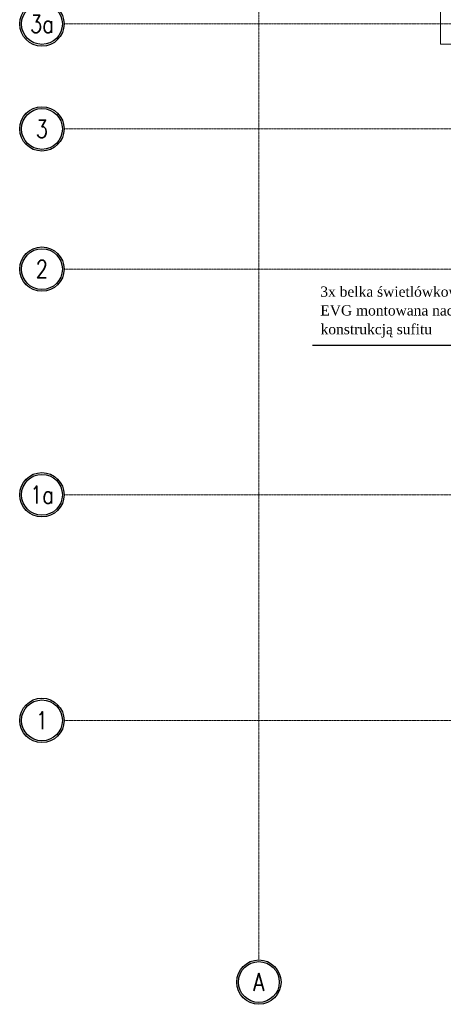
# Model space of a CAD drawing. Header units: centimetres. Extents: x 88729 to 133553, y -16225 to 14174.
# Tile 60 of 231: x 88729 to 89348, y -9853 to -8413. Entities that reach past the tile are written whole.
import ezdxf
from ezdxf.enums import TextEntityAlignment as Align

# ---------------------------------------------------------------- set-up
doc = ezdxf.new("R2010")
doc.units = ezdxf.units.CM
doc.linetypes.add('ACAD_ISO04W100', pattern=[30.5, 24, -3, 0.5, -3])
doc.linetypes.add('CENTER2', pattern=[1.125, 0.75, -0.125, 0.125, -0.125])
for name, color, linetype in [('A-OS', 252, 'CENTER2'), ('A-SCIANY', 252, 'Continuous'), ('E_Istn', 170, 'Continuous'), ('E_PODKLAD', 7, 'Continuous'), ('R-MET-IWE', 252, 'Continuous')]:
    doc.layers.add(name, color=color, linetype=linetype)
doc.styles.add('old', font='BOOKOS.TTF')
doc.styles.add('ROMANS', font='ROMANS.SHX', dxfattribs={"width": 0.6})
doc.styles.get("Standard").update_dxf_attribs({"font": 'txt.shx'})

# ---------------------------------------------------------------- blocks, each defined once
blk = doc.blocks.new('OSKA_D')
at = {"linetype": 'Continuous'}
for radius in [25, 23]:
    blk.add_circle((0, -25), radius, dxfattribs=at)
at = {"style": 'ROMANS', "width": 0.8, "flags": 4}
blk.add_attdef('OS', text='', height=20, dxfattribs=at).set_placement((0, -25), align=Align.MIDDLE_CENTER)
blk = doc.blocks.new('A$Ce817dbbb')
at = {"layer": 'A-OS', "color": 252, "lineweight": 9, "ltscale": 2}
for p, q in [((-2323.4, -16367.8), (-2323.4, -20253.8)), ((-2608.2, -18885), (-1015.2, -18885)), ((-2608.2, -19038.5), (3323.9, -19038.5)), ((-2608.2, -19243.5), (3323.9, -19243.5)), ((-2608.2, -19573.5), (-1110.9, -19573.5)), ((-2608.2, -19903.5), (3323.9, -19903.5))]:
    blk.add_line(p, q, dxfattribs=at)
at = {"layer": 'A-SCIANY', "color": 252, "lineweight": 9, "ltscale": 3}
for p, q in [((-2057.9, -18855.5), (-2057.9, -18914.5)), ((-2057.9, -18914.5), (-1340.9, -18914.5))]:
    blk.add_line(p, q, dxfattribs=at)
at = {"layer": 'A-OS', "color": 252, "linetype": 'ACAD_ISO04W100', "lineweight": 9, "ltscale": 5, "xscale": 1.297612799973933, "yscale": 1.297612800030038, "zscale": 1.2976128, "rotation": 359.8402543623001}
for p, values in [((-2640.6, -18852.6), {'OS': '3a'}), ((-2640.6, -19006.1), {'OS': '3'}), ((-2640.6, -19211.1), {'OS': '2'}), ((-2640.6, -19541.1), {'OS': '1a'}), ((-2640.6, -19871.1), {'OS': '1'}), ((-2323.3, -20253.8), {'OS': 'A'})]:
    blk.add_blockref('OSKA_D', p, dxfattribs=at).add_auto_attribs(values)
at = {"layer": 'R-MET-IWE', "color": 252, "lineweight": 9, "width": 0.75}
for tag, rotation, p in [('0-', 90, (-1139, -4143.6)), ('0-', 90, (-1113, -4143.6)), ('0-', 90, (-1087, -4143.6)), ('2-', 90, (-796, -4143.6)), ('2-', 90, (-505, -4143.6)), ('0-', 90, (-480, -4143.6)), ('0-', 90, (-456, -4143.6)), ('2-', 90, (-166, -4143.6)), ('2-', 90, (-625.7, -4833.6)), ('2-', 90, (-599.7, -4833.6)), ('2-', 90, (-573.7, -4833.6)), ('0-', 180, (-2169.6, -4848.5)), ('0-', 180, (-2169.6, -4873.5)), ('0-', 180, (-2169.6, -4899.5)), ('-2', 90, (-1661.5, -4961.6)), ('-2', 90, (-1636.5, -4961.6)), ('0-', 270, (-1489.8, -4968.1)), ('0-', 270, (-1464.8, -4968.1)), ('0-', 270, (-1439.8, -4968.1)), ('0-', 270, (-1364.8, -4968.1)), ('0-', 270, (-1339.8, -4968.1)), ('0-', 270, (-1314.8, -4968.1)), ('0-', 270, (328.2, -4968.1)), ('0-', 270, (354.2, -4968.1)), ('0-', 270, (1256.2, -4968.1)), ('0-', 270, (1282.2, -4968.1)), ('0-', 90, (-513, -5496.6)), ('0-', 90, (-487, -5496.6)), ('0-', 90, (-513, -5766.1)), ('K.S.-', 90, (-487, -5766.1)), ('1-', 90, (-539, -6114.6)), ('0-', 90, (-513, -6114.6)), ('0-', 90, (-487, -6114.6)), ('0-', 90, (302, -6545.6)), ('0-', 90, (328, -6545.6)), ('0-', 90, (354, -6545.6)), ('0-', 90, (416.1, -6545.6)), ('0-', 90, (1256, -6545.6)), ('0-', 90, (1282, -6545.6)), ('1-', 90, (2383, -6845.6)), ('1-', 90, (2409, -6845.6)), ('1-', 90, (2435, -6845.6)), ('1-', 90, (2828, -6845.6)), ('1-', 90, (2854, -6845.6)), ('1-', 90, (2880, -6845.6)), ('<-2', 90, (-910.6, -10482.4)), ('2->', 90, (-718.1, -10854.4)), ('2->', 90, (-692.1, -10854.4)), ('2->', 90, (-744.1, -10870.8)), ('-0', 90, (-186.1, -12450.1)), ('1-', 90, (2264.5, -12866.4)), ('1-', 90, (2290.5, -12866.4)), ('1-', 90, (2316.5, -12866.4)), ('1-', 90, (2709.5, -12866.4)), ('1-', 90, (2735.5, -12866.4)), ('1-', 90, (2761.5, -12866.4)), ('<-KL', 90, (-700, -16780.9)), ('-0', 90, (-179.9, -18957.5)), ('0->', 90, (-1257.5, -23179)), ('0->', 90, (-1231.5, -23179)), ('0->', 90, (-1205.5, -23179)), ('0->', 90, (-600.5, -23179)), ('0->', 90, (-574.5, -23179)), ('0->', 90, (-1692.5, -24074)), ('0->', 90, (-1666.5, -24074)), ('0->', 90, (-1640.5, -24074)), ('0->', 90, (-1486.5, -24074)), ('0->', 90, (-1460.5, -24074)), ('0->', 90, (-1434.5, -24074)), ('<-0', 90, (-499.8, -24383.6)), ('<-0', 90, (-298.1, -24383.6)), ('<-0', 180, (-587.1, -25088.9)), ('<-0', 270, (-496.6, -25202.7)), ('<-0', 180, (-1353.3, -25419.4)), ('<-0', 180, (-1187.3, -25444.1)), ('<-0', 90, (-179.6, -25454.2)), ('<-0', 90, (-69.6, -26375.4)), ('<-0', 90, (-43.6, -26375.4))]:
    blk.add_attdef(tag, text='', height=17, rotation=rotation, dxfattribs=at).set_placement(p, align=Align.MIDDLE)
for tag, p in [('2-', (1424.8, -4179.2)), ('2-', (1424.8, -4205.2)), ('K.S.-', (-76.9, -4264.2)), ('KL-', (-613.1, -4292.2)), ('1-', (-613.1, -4312.2)), ('1-', (-613.1, -4332.2)), ('0-', (-70.2, -4341.2)), ('0-', (469.8, -4341.2)), ('K.S.-', (1414.1, -4333.7)), ('1-', (-613.1, -4352.2)), ('0-', (-70.2, -4367.2)), ('1-', (469.8, -4367.2)), ('0-', (1099.8, -4368.2)), ('0-', (1424.8, -4361.2)), ('2-', (1424.8, -4387.2)), ('1-', (-70.2, -4393.2)), ('1-', (469.8, -4393.2)), ('1-', (1099.8, -4394.2)), ('2-', (1424.8, -4413.2)), ('2-', (-70.2, -4419.2)), ('2-', (1099.8, -4420.2)), ('K.S.-', (-76.9, -4445.2)), ('2-', (469.8, -4444.2)), ('2-', (1099.8, -4446.2)), ('2-', (469.8, -4470.2)), ('2-', (-825.2, -4496.2)), ('2-', (-825.2, -4522.2)), ('2-', (-70.2, -4574.2)), ('2-', (-70.2, -4600.2)), ('K.S.-', (1089.1, -4600.7)), ('2-', (1099.8, -4653.2)), ('2-', (-70.2, -4669.2)), ('2-', (1099.8, -4679.2)), ('1-', (-70.2, -4695.2)), ('2-', (1099.8, -4705.2)), ('-1', (1806.8, -4690.8)), ('-1', (1806.8, -4716.3)), ('K.S.-', (-73.2, -4721.2)), ('FR-', (-70.2, -4747.2)), ('-1', (1806.8, -4743.1)), ('0-', (-1066.2, -6382.7)), ('0-', (-1066.2, -6408.7)), ('2-', (1729.8, -6586.2)), ('2-', (1729.8, -6612.2)), ('2-', (1729.8, -6638.2)), ('2-', (1729.8, -6664.2)), ('K.S.-', (469.8, -6788.2)), ('1-', (-962.2, -6915.2)), ('1-', (-460.2, -6923.2)), ('1-', (469.8, -6923.2)), ('2-', (1729.8, -6923.2)), ('1-', (-460.2, -6949.2)), ('1-', (469.8, -6949.2)), ('2-', (1729.8, -6949.2)), ('K.S.-', (2901.8, -6960.2)), ('2-', (1729.8, -6975.2)), ('2-', (1729.8, -7001.2)), ('2-', (-460.2, -7026.2)), ('0-', (469.8, -7026.2)), ('2-', (-460.2, -7052.2)), ('0-', (469.8, -7052.2)), ('2-', (-460.2, -7078.2)), ('2-', (469.8, -7078.2)), ('1-', (2901.8, -7088.2)), ('2-', (469.8, -7104.2)), ('1-', (2901.8, -7114.2)), ('0-', (1729.8, -7131.2)), ('2-', (-460.2, -7141.2)), ('2-', (-460.2, -7167.2)), ('0-', (1729.8, -7157.2)), ('2-', (469.8, -7181.2)), ('0-', (-460.2, -7193.2)), ('2-', (1729.8, -7183.2)), ('2-', (469.8, -7207.2)), ('2-', (1729.8, -7209.2)), ('K.S.-', (-470.9, -7217.7)), ('2-', (469.8, -7233.2)), ('2-', (1729.8, -7235.2)), ('1-', (-460.2, -7245.2)), ('2-', (469.8, -7259.2)), ('2-', (1729.8, -7261.2)), ('2-', (-460.2, -7297.2)), ('2-', (1729.8, -7287.2)), ('2->', (-943.7, -10543)), ('-1', (1688.3, -10711.5)), ('-1', (1688.3, -10737.5)), ('-1', (1688.3, -10763.5)), ('<-2', (1685.6, -12605.4)), ('2->', (1611.3, -12636.5)), ('2->', (1611.3, -12659)), ('2->', (1590.8, -12685)), ('K.S.-', (2783.3, -12981)), ('2->', (-578.7, -13047)), ('2->', (-578.7, -13073)), ('<-2', (-476.9, -13105.9)), ('1-', (2783.3, -13109)), ('1-', (2783.3, -13135)), ('<-1', (-610.8, -16857.8)), ('<-1', (-610.8, -16877.8)), ('<-1', (1688.3, -17219)), ('<-1', (1688.3, -17245)), ('<-1', (1688.3, -17271)), ('<-1', (-478.9, -18553.4)), ('<-0', (-2288, -23879.6)), ('<-0', (-2288, -23905.6)), ('<-0', (-2288, -23931.6)), ('<-0', (-343.1, -24738.2)), ('<-0', (-478.9, -25059.7))]:
    blk.add_attdef(tag, text='', height=17, dxfattribs=at).set_placement(p, align=Align.MIDDLE)

msp = doc.modelspace()

# ---------------------------------------------------------------- linework, layer by layer
at = {"layer": 'E_Istn'}
msp.add_line((89157.1, -8889.2), (89464.5, -8889.2), dxfattribs=at)

# ---------------------------------------------------------------- block references
at = {"layer": 'E_PODKLAD'}
msp.add_blockref('A$Ce817dbbb', (91401.9, 10465.4), dxfattribs=at)

# ---------------------------------------------------------------- texts
at = {"layer": 'E_Istn', "style": 'old'}
for s, p in [('3x belka świetlówkowa 18W', (89168.4, -8818.6)), ('EVG montowana nad szklaną', (89168.4, -8846)), ('konstrukcją sufitu', (89168.8, -8873.5))]:
    msp.add_text(s, height=15, dxfattribs=at).set_placement(p)

doc.saveas('drawing.dxf')
